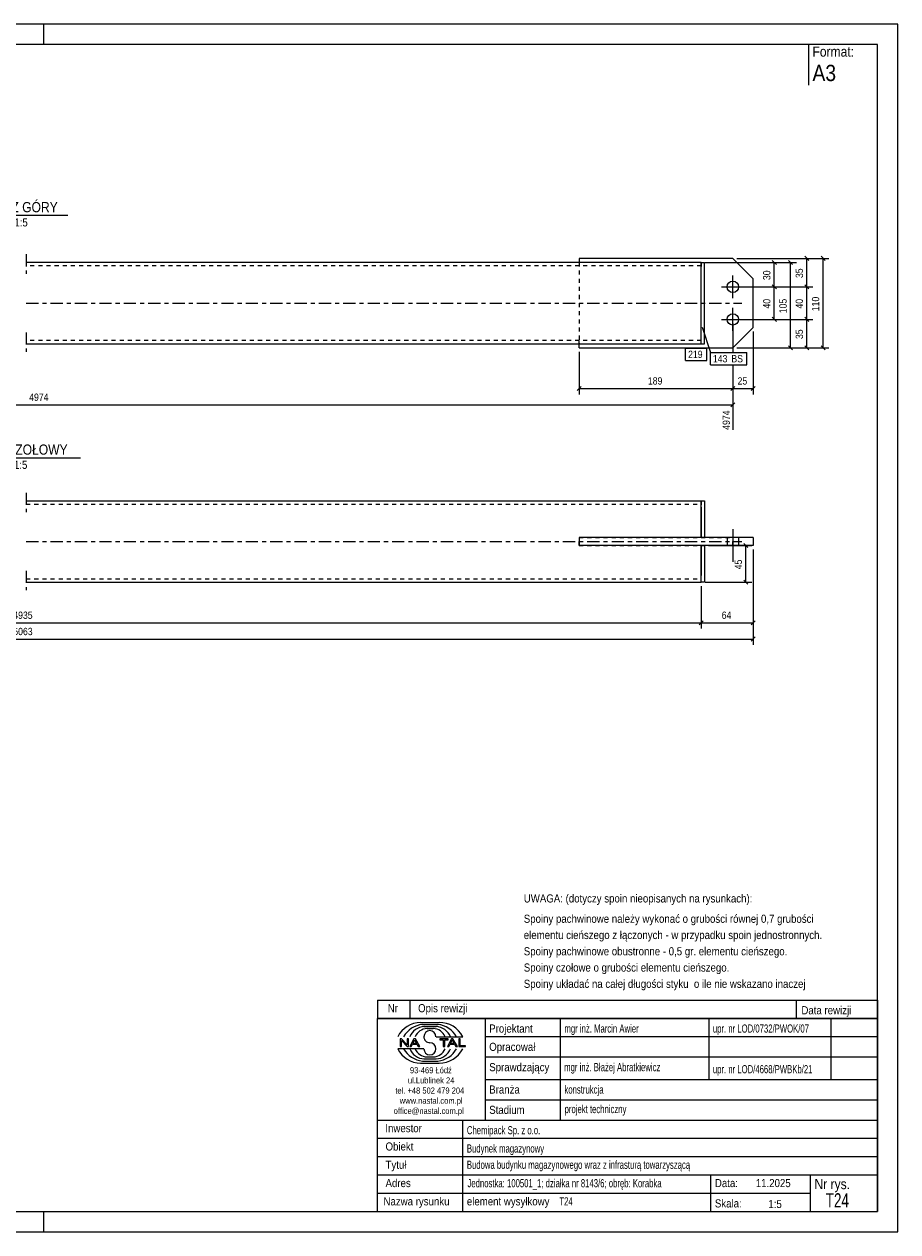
# Model space of a CAD drawing. Header units: millimetres. Extents: x 0 to 420, y 0 to 297.
# Tile 2 of 2: x 205 to 420, y 0 to 297. Entities that reach past the tile are written whole.
import ezdxf

# ---------------------------------------------------------------- set-up
doc = ezdxf.new("R2010")
doc.units = ezdxf.units.MM
for name, pattern in [('XKITLINE00', [0]), ('XKITLINE01', [4, 1, -1, 1, -1]), ('XKITLINE03', [6, 3, -1, 1, -1])]:
    doc.linetypes.add(name, pattern=pattern)
for name, color, linetype, lineweight in [('Arkusz rysunku', 3, 'Continuous', 0), ('Element', 2, 'Continuous', 0), ('Inny typ obiektu', 7, 'Continuous', 0), ('Wymiar', 4, 'Continuous', 0), ('Znak elementu', 2, 'Continuous', 0), ('Śruba', 3, 'Continuous', 0)]:
    doc.layers.add(name, color=color, linetype=linetype, lineweight=lineweight)
doc.styles.add('ARIAL', font='ARIAL.TTF')

msp = doc.modelspace()

# ---------------------------------------------------------------- linework, layer by layer
at = {"layer": 'Arkusz rysunku', "linetype": 'XKITLINE00', "lineweight": 0}
for p, q in [((420, 297), (0, 297)), ((210, 292), (210, 297)), ((420, 297), (415, 297)), ((420, 0), (420, 297)), ((415, 292), (5, 292)), ((415, 5), (415, 292)), ((5, 5), (415, 5)), ((210, 0), (210, 5)), ((0, 0), (420, 0))]:
    msp.add_line(p, q, dxfattribs=at)
at = {"layer": 'Element', "linetype": 'XKITLINE03', "lineweight": 0}
for p, q in [((205.62, 240.4), (205.62, 235.6)), ((205.62, 228.4), (381.62, 228.4)), ((205.62, 221.2), (205.62, 216.4)), ((205.62, 181.78), (205.62, 176.98)), ((205.62, 169.78), (381.62, 169.78)), ((205.62, 162.58), (205.62, 157.78))]:
    msp.add_line(p, q, dxfattribs=at)
at = {"layer": 'Element', "linetype": 'XKITLINE00', "lineweight": 0}
for p, q in [((371.62, 238.4), (205.62, 238.4)), ((379.42, 239.4), (341.62, 239.4)), ((341.62, 239.4), (341.62, 238.4)), ((371.62, 218.4), (371.62, 238.4)), ((371.62, 238.4), (372.42, 238.4)), ((372.42, 218.4), (372.42, 238.4)), ((384.42, 234.4), (379.42, 239.4)), ((371.62, 220), (371.62, 236.8)), ((384.42, 222.4), (384.42, 234.4)), ((379.42, 217.4), (384.42, 222.4)), ((205.62, 218.4), (371.62, 218.4)), ((341.62, 217.4), (341.62, 218.4)), ((341.62, 217.4), (379.42, 217.4)), ((371.62, 218.4), (372.42, 218.4)), ((205.62, 179.78), (371.62, 179.78)), ((371.62, 170.78), (371.62, 179.78)), ((371.62, 179.78), (372.42, 179.78)), ((372.42, 179.78), (372.42, 170.78)), ((371.62, 178.18), (371.62, 170.78)), ((384.42, 170.78), (341.62, 170.78)), ((341.62, 170.78), (341.62, 168.78)), ((379.42, 170.78), (379.42, 168.78)), ((384.42, 170.78), (384.42, 168.78)), ((384.42, 168.78), (341.62, 168.78)), ((371.62, 168.78), (371.62, 161.38)), ((371.62, 159.78), (371.62, 168.78)), ((372.42, 168.78), (372.42, 159.78)), ((205.62, 159.78), (371.62, 159.78)), ((372.42, 159.78), (371.62, 159.78))]:
    msp.add_line(p, q, dxfattribs=at)
at = {"layer": 'Element', "linetype": 'XKITLINE01', "lineweight": 0}
for p, q in [((371.62, 237.6), (205.62, 237.6)), ((341.62, 238.4), (341.62, 237.6)), ((341.62, 238.4), (341.62, 218.4)), ((371.62, 238.4), (371.62, 236.8)), ((371.62, 218.4), (371.62, 238.4)), ((371.62, 238.4), (372.42, 238.4)), ((372.42, 218.4), (372.42, 238.4)), ((371.62, 218.4), (371.62, 220)), ((371.62, 219.2), (205.62, 219.2)), ((341.62, 218.4), (341.62, 219.2)), ((341.62, 218.52), (341.62, 218.4)), ((341.62, 218.4), (341.62, 218.52)), ((371.62, 218.4), (371.62, 219.69)), ((371.62, 218.4), (372.42, 218.4)), ((205.62, 178.98), (371.62, 178.98)), ((371.62, 179.78), (371.62, 178.18)), ((371.62, 170.78), (341.62, 170.78)), ((341.62, 170.78), (341.62, 168.78)), ((341.62, 170.78), (379.42, 170.78)), ((341.62, 168.78), (341.62, 170.78)), ((372.42, 170.78), (371.62, 170.78)), ((379.42, 168.78), (379.42, 170.78)), ((341.62, 168.78), (371.62, 168.78)), ((371.62, 168.78), (372.42, 168.78)), ((205.62, 160.58), (371.62, 160.58)), ((371.62, 159.78), (371.62, 161.38))]:
    msp.add_line(p, q, dxfattribs=at)
at = {"layer": 'Inny typ obiektu', "linetype": 'XKITLINE00', "lineweight": 0}
for p, q in [((398, 292), (398, 282)), ((193.26, 250), (215.86, 250)), ((189.92, 190.38), (219, 190.38)), ((292, 57), (292, 52.5)), ((292, 57), (415, 57)), ((300, 57), (300, 52.5)), ((395, 57), (395, 52.5)), ((415, 57), (415, 52.5)), ((415, 52.5), (292, 52.5)), ((292, 5), (292, 52.5)), ((292, 52.5), (415, 52.5)), ((302.62, 51.49), (307.23, 51.5)), ((303.07, 50.99), (306.86, 51)), ((303.46, 50.49), (306.45, 50.49)), ((318.5, 52.5), (318.5, 27.5)), ((337, 27.5), (337, 52.5)), ((373.5, 52.5), (373.5, 37.5)), ((403.5, 52.5), (403.5, 37.5)), ((415, 52.5), (415, 5)), ((304.2, 49.98), (305.73, 49.99)), ((306.42, 47.99), (312.98, 47.99)), ((318.5, 48), (415, 48)), ((303.43, 45.01), (297, 45.01)), ((297.93, 47.44), (297.57, 47.44)), ((297.57, 47.44), (297.57, 45.56)), ((297.57, 45.56), (297.9, 45.56)), ((297.9, 47.04), (299.29, 45.56)), ((297.9, 45.56), (297.9, 47.04)), ((299.31, 45.96), (297.93, 47.44)), ((299.29, 45.56), (299.65, 45.56)), ((299.65, 47.44), (299.31, 47.44)), ((299.31, 47.44), (299.31, 45.96)), ((299.65, 45.56), (299.65, 47.44)), ((300.96, 47.44), (299.94, 45.56)), ((299.94, 45.56), (300.31, 45.56)), ((300.31, 45.56), (300.61, 46.13)), ((300.61, 46.13), (301.71, 46.13)), ((300.71, 46.33), (301.14, 47.24)), ((301.6, 46.33), (300.71, 46.33)), ((301.33, 47.44), (300.96, 47.44)), ((301.14, 47.24), (301.6, 46.33)), ((302.41, 45.56), (301.33, 47.44)), ((301.71, 46.13), (302.02, 45.56)), ((302.02, 45.56), (302.41, 45.56)), ((309.43, 47.44), (307.34, 47.44)), ((307.34, 47.44), (307.34, 47.22)), ((307.34, 47.22), (308.21, 47.22)), ((308.21, 47.22), (308.21, 45.56)), ((308.21, 45.56), (308.56, 45.56)), ((308.56, 45.56), (308.56, 47.22)), ((308.56, 47.22), (309.43, 47.22)), ((310.21, 47.44), (309.2, 45.56)), ((309.2, 45.56), (309.57, 45.56)), ((309.43, 47.22), (309.43, 47.44)), ((309.57, 45.56), (309.86, 46.13)), ((309.86, 46.13), (310.96, 46.13)), ((309.96, 46.33), (310.39, 47.24)), ((310.86, 46.33), (309.96, 46.33)), ((310.59, 47.44), (310.21, 47.44)), ((310.4, 47.24), (310.39, 47.24)), ((310.4, 47.24), (310.86, 46.33)), ((311.67, 45.56), (310.59, 47.44)), ((310.96, 46.13), (311.27, 45.56)), ((311.27, 45.56), (311.67, 45.56)), ((312.36, 47.44), (312.01, 47.44)), ((312.01, 47.44), (312.01, 45.56)), ((312.01, 45.56), (313.66, 45.56)), ((312.36, 45.78), (312.36, 47.44)), ((313.66, 45.78), (312.36, 45.78)), ((313.66, 45.56), (313.66, 45.78)), ((303.07, 42.01), (306.86, 42)), ((303.46, 42.51), (306.45, 42.51)), ((304.2, 43.02), (305.73, 43.01)), ((318.5, 43), (415, 43)), ((302.62, 41.51), (307.23, 41.5)), ((318.5, 37.5), (415, 37.5)), ((318.5, 32.5), (415, 32.5)), ((292, 27.5), (415, 27.5)), ((313, 5), (313, 27.5)), ((292, 23), (415, 23)), ((292, 18.5), (415, 18.5)), ((292, 14), (415, 14)), ((374, 5), (374, 14)), ((398.5, 5), (398.5, 14)), ((292, 9.5), (398.5, 9.5)), ((292, 5), (415, 5))]:
    msp.add_line(p, q, dxfattribs=at)
for centre, radius, start, end in [((302.72, 45.08), 6.42, 90.8317, 153.0136), ((303.67, 45), 6.02, 95.7347, 150.2266), ((306.22, 46.41), 4.08, 22.7023, 86.7527), ((306.24, 44.98), 6.04, 29.8256, 84.1252), ((307.25, 45.07), 6.43, 27.0191, 90.199), ((303.7, 46.42), 4.07, 93.3428, 157.3393), ((304.33, 46.6), 3.38, 92.229, 155.8008), ((304.92, 47.99), 1.49, 0.0741, 179.9259), ((304.92, 47.99), 1.49, 179.9259, 270), ((305.59, 46.6), 3.39, 24.2351, 87.5913), ((302.72, 47.92), 6.42, 206.9864, 269.1683), ((303.67, 48), 6.02, 209.7734, 264.2653), ((303.7, 46.58), 4.07, 202.6607, 266.6572), ((304.33, 46.4), 3.38, 204.1992, 267.771), ((304.92, 45.01), 1.49, 180.0741, 359.9259), ((304.92, 45), 1.49, 0.0741, 90), ((305.59, 46.4), 3.39, 272.4087, 335.7649), ((306.22, 46.59), 4.08, 273.2473, 337.2977), ((306.24, 48.02), 6.04, 275.8748, 330.1744), ((307.25, 47.93), 6.43, 269.801, 332.9809)]:
    msp.add_arc(centre, radius, start, end, dxfattribs=at)
at = {"layer": 'Wymiar', "linetype": 'XKITLINE00', "lineweight": 0}
for p, q in [((372.62, 238.4), (395.06, 238.4)), ((372.62, 238.4), (391.06, 238.4)), ((380.42, 239.4), (399.06, 239.4)), ((385.42, 239.4), (403.06, 239.4)), ((389.11, 238.91), (390.13, 237.89)), ((389.62, 232.4), (389.62, 238.4)), ((393.11, 238.91), (394.13, 237.89)), ((393.62, 217.4), (393.62, 238.4)), ((397.11, 239.91), (398.13, 238.89)), ((397.62, 232.4), (397.62, 239.4)), ((401.11, 239.91), (402.13, 238.89)), ((401.62, 217.4), (401.62, 239.4)), ((380.42, 232.4), (399.06, 232.4)), ((380.42, 232.4), (399.06, 232.4)), ((380.42, 232.4), (391.06, 232.4)), ((380.42, 232.4), (391.06, 232.4)), ((389.11, 232.91), (390.13, 231.89)), ((389.11, 232.91), (390.13, 231.89)), ((389.62, 224.4), (389.62, 232.4)), ((397.11, 232.91), (398.13, 231.89)), ((397.11, 232.91), (398.13, 231.89)), ((397.62, 224.4), (397.62, 232.4)), ((379.42, 223.4), (379.42, 216.23)), ((379.42, 223.4), (379.42, 216.23)), ((379.42, 223.4), (379.42, 216.23)), ((380.42, 224.4), (399.06, 224.4)), ((380.42, 224.4), (399.06, 224.4)), ((380.42, 224.4), (391.06, 224.4)), ((389.11, 224.91), (390.13, 223.89)), ((397.11, 224.91), (398.13, 223.89)), ((397.11, 224.91), (398.13, 223.89)), ((397.62, 217.4), (397.62, 224.4)), ((384.42, 221.4), (384.42, 205.96)), ((380.42, 217.4), (399.06, 217.4)), ((380.42, 217.4), (395.06, 217.4)), ((385.42, 217.4), (403.06, 217.4)), ((393.11, 217.91), (394.13, 216.89)), ((397.11, 217.91), (398.13, 216.89)), ((401.11, 217.91), (402.13, 216.89)), ((341.62, 216.4), (341.62, 205.96)), ((379.42, 213.23), (379.42, 197.24)), ((379.42, 213.23), (379.42, 205.96)), ((379.42, 213.23), (379.42, 205.96)), ((342.13, 207.91), (341.11, 206.89)), ((379.93, 207.91), (378.91, 206.89)), ((379.93, 207.91), (378.91, 206.89)), ((384.93, 207.91), (383.91, 206.89)), ((341.62, 207.4), (379.42, 207.4)), ((379.42, 207.4), (384.42, 207.4)), ((38.62, 203.4), (379.42, 203.4)), ((379.93, 203.91), (378.91, 202.89)), ((373.42, 168.78), (384.06, 168.78)), ((382.11, 169.29), (383.13, 168.27)), ((382.62, 159.78), (382.62, 168.78)), ((384.42, 167.78), (384.42, 144.34)), ((384.42, 167.78), (384.42, 148.34)), ((371.62, 158.78), (371.62, 148.34)), ((371.62, 158.78), (371.62, 148.34)), ((372.62, 159.78), (384.06, 159.78)), ((382.11, 160.29), (383.13, 159.27)), ((38.62, 149.78), (371.62, 149.78)), ((372.13, 150.29), (371.11, 149.27)), ((372.13, 150.29), (371.11, 149.27)), ((371.62, 149.78), (384.42, 149.78)), ((384.93, 150.29), (383.91, 149.27)), ((25.82, 145.78), (384.42, 145.78)), ((384.93, 146.29), (383.91, 145.27))]:
    msp.add_line(p, q, dxfattribs=at)
at = {"layer": 'Znak elementu', "linetype": 'XKITLINE00', "lineweight": 0}
for p, q in [((371.84, 222.46), (373.91, 216.23)), ((367.81, 217.3), (373.02, 217.3)), ((367.81, 214.3), (367.81, 217.3)), ((373.02, 214.3), (373.02, 217.3)), ((367.81, 214.3), (373.02, 214.3)), ((373.91, 216.23), (382.86, 216.23)), ((373.91, 213.23), (373.91, 216.23)), ((382.86, 213.23), (382.86, 216.23)), ((373.91, 213.23), (382.86, 213.23))]:
    msp.add_line(p, q, dxfattribs=at)
at = {"layer": 'Śruba', "linetype": 'XKITLINE00', "lineweight": 0}
for p, q in [((379.42, 229.6), (379.42, 235.2)), ((376.62, 232.4), (382.22, 232.4)), ((379.42, 221.6), (379.42, 227.2)), ((376.62, 224.4), (382.22, 224.4)), ((379.42, 172.78), (379.42, 164.78)), ((379.42, 172.78), (379.42, 164.78)), ((378.02, 170.78), (378.02, 168.78)), ((378.02, 170.78), (378.02, 168.78)), ((380.82, 170.78), (380.82, 168.78)), ((380.82, 170.78), (380.82, 168.78))]:
    msp.add_line(p, q, dxfattribs=at)
for centre in [(379.42, 232.4), (379.42, 224.4)]:
    msp.add_circle(centre, 1.4, dxfattribs=at)

# ---------------------------------------------------------------- texts
at = {"layer": 'Inny typ obiektu', "style": 'ARIAL'}
for s, height, width, p in [('Format:', 2.5, 0.85, (399, 289)), ('A3', 4, 0.85, (399, 283)), ('RZUT Z GÓRY', 2.5, 0.85, (193.26, 250.75)), ('1:5', 2, 0.85, (202.71, 247.25)), ('WIDOK CZOŁOWY', 2.5, 0.85, (189.92, 191.13)), ('1:5', 2, 0.85, (202.61, 187.63)), ('UWAGA: (dotyczy spoin nieopisanych na rysunkach):', 2, 0.85, (328, 81)), ('Spoiny pachwinowe należy wykonać o grubości równej 0,7 grubości', 2, 0.85, (328, 76)), ('elementu cieńszego z łączonych - w przypadku spoin jednostronnych.', 2, 0.85, (328, 72)), ('Spoiny pachwinowe obustronne - 0,5 gr. elementu cieńszego.', 2, 0.85, (328, 68)), ('Spoiny czołowe o grubości elementu cieńszego.', 2, 0.85, (328, 64)), ('Spoiny układać na całej długości styku  o ile nie wskazano inaczej', 2, 0.85, (328, 60)), ('Nr', 2, 0.85, (294.54, 54)), ('Opis rewizji', 2, 0.85, (302, 54)), ('Data rewizji', 2, 0.85, (396.28, 53.5)), ('Projektant', 2, 0.85, (319.5, 49)), ('mgr inż. Marcin Awier', 2, 0.68, (338, 49)), ('upr. nr LOD/0732/PWOK/07', 2, 0.68, (374.5, 49)), ('Opracował', 2, 0.85, (319.5, 44.5)), ('Sprawdzający', 2, 0.85, (319.5, 39.5)), ('mgr inż. Błażej Abratkiewicz', 2, 0.68, (337.94, 39.5)), ('93-469 Łódź', 1.5, 0.85, (300, 39)), ('upr. nr LOD/4668/PWBKb/21', 2, 0.68, (374.5, 39)), ('ul.Lublinek 24', 1.5, 0.85, (299.5, 36.5)), ('Branża', 2, 0.85, (319.5, 34)), ('konstrukcja', 2, 0.68, (338, 34)), ('tel. +48 502 479 204', 1.5, 0.85, (296.41, 34)), ('www.nastal.com.pl', 1.5, 0.85, (297.5, 31.5)), ('office@nastal.com.pl', 1.5, 0.85, (296, 29)), ('Stadium', 2, 0.85, (319.5, 29)), ('projekt techniczny', 2, 0.68, (338.04, 29.19)), ('Inwestor', 2, 0.85, (293.96, 24.5)), ('Chemipack Sp. z o.o.', 2, 0.68, (314, 24)), ('Obiekt', 2, 0.85, (294, 20)), ('Budynek magazynowy', 2, 0.68, (314, 19.5)), ('Tytuł', 2, 0.85, (294, 15.5)), ('Budowa budynku magazynowego wraz z infrasturą towarzyszącą', 2, 0.68, (314, 15.5)), ('Adres', 2, 0.85, (294, 11)), ('Jednostka: 100501_1; działka nr 8143/6; obręb: Korabka', 2, 0.68, (314.16, 10.96)), ('Data:', 2, 0.85, (375, 11)), ('11.2025', 2, 0.85, (385.06, 11)), ('Nr rys.', 2.5, 0.85, (399.5, 10.5)), ('T24', 3.5, 0.68, (402.25, 6)), ('Nazwa rysunku', 2, 0.85, (293.5, 6.5)), ('element wysyłkowy', 2, 0.85, (314, 6.5)), ('T24', 2, 0.68, (336.75, 6.5)), ('Skala:', 2, 0.85, (375, 6)), ('1:5', 2, 0.85, (388.16, 5.85))]:
    msp.add_text(s, height=height, dxfattribs=dict(at, width=width)).set_placement(p)
at = {"layer": 'Wymiar', "style": 'ARIAL', "width": 0.85}
for s, p in [('30', (388.66, 234.06)), ('35', (396.66, 234.56)), ('40', (388.66, 227.06)), ('105', (392.66, 225.9)), ('40', (396.66, 227.06)), ('110', (400.66, 226.4)), ('35', (396.66, 219.56)), ('4974', (378.7, 197.24)), ('45', (381.66, 162.94))]:
    msp.add_text(s, height=1.8, rotation=90.0002, dxfattribs=at).set_placement(p)
for s, p in [('189', (358.52, 208.36)), ('25', (380.58, 208.36)), ('4974', (206.35, 204.36)), ('4935', (202.45, 150.74)), ('64', (376.68, 150.74)), ('5063', (202.45, 146.74))]:
    msp.add_text(s, height=1.8, dxfattribs=at).set_placement(p)
at = {"layer": 'Znak elementu', "style": 'ARIAL', "width": 0.85}
for s, p in [('219', (368.41, 214.9)), ('143', (374.51, 213.83)), ('BS', (379.05, 213.83))]:
    msp.add_text(s, height=1.8, dxfattribs=at).set_placement(p)

doc.saveas('drawing.dxf')
